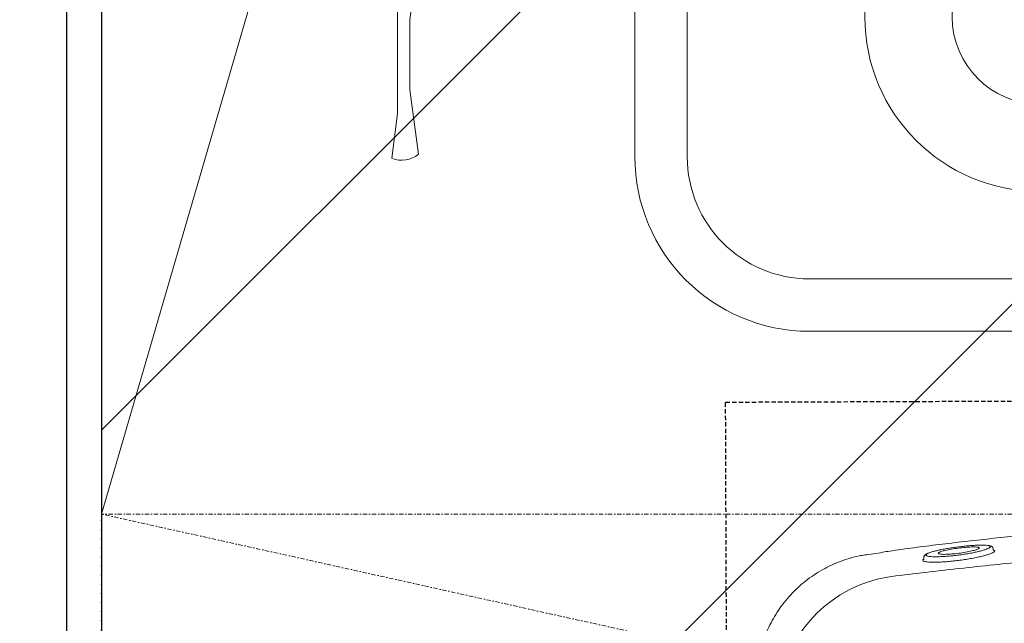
# Model space of a CAD drawing. Header units: millimetres. Extents: x 103872 to 294171, y 5570 to 32737.
# Tile 63 of 117: x 134535 to 134817, y 8779 to 8952. Entities that reach past the tile are written whole.
import ezdxf

# ---------------------------------------------------------------- set-up
doc = ezdxf.new("R2010")
doc.units = ezdxf.units.MM
doc.header["$LTSCALE"] = 2.5
doc.linetypes.add('11aa1PB-bd$0$11aa1PB-af$0$TRATTEGGIATA', pattern=[0.75, 0.5, -0.25])
doc.linetypes.add('DASHDOT2', pattern=[0.5, 0.25, -0.125, 0, -0.125])
for name, color, linetype, lineweight in [('00-ABM-PHE-DRAINAGE TEXT', 7, 'Continuous', 18), ('CKD Equipments', 252, 'Continuous', 0), ('Dimension', 40, 'Continuous', 0), ('FURNITURES', 30, 'Continuous', 15), ('K Equipment', 30, 'Continuous', 9), ('TEXT', 40, 'Continuous', 0), ('WALL', 132, 'Continuous', 25)]:
    doc.layers.add(name, color=color, linetype=linetype, lineweight=lineweight)
doc.layers.add('FAINTEQUIP', color=253, linetype='Continuous')
doc.styles.add('arial 0.80', font='arial.ttf', dxfattribs={"width": 0.8})
doc.styles.add('RG_3F_TITLE BLOCK_A1$0$A1 TBLOCK LBV$0$Style-arial', font='arial.ttf')

# ---------------------------------------------------------------- blocks, each defined once
blk = doc.blocks.new('*U43')
at = {"color": 8}
blk.add_lwpolyline([(0, -100), (6936.3, -100), (6936.3, -90), (0, -90)], close=True, dxfattribs=at)
blk = doc.blocks.new('awreg')
at = {"layer": 'K Equipment', "color": 8}
for p, q in [((60713.49, 14498.12, -7.42), (60700.74, 14499.75, -7.42)), ((60713.49, 14498.12, -7.42), (60745.06, 14498.12, -7.42)), ((60720.25, 14494.67, -7.42), (60701.87, 14492.1, -7.42)), ((60720.25, 14494.67, -7.42), (60740.26, 14494.66, -7.42)), ((60804.51, 14486.4, -7.42), (60740.26, 14494.66, -7.42)), ((60701.19, 14430.21, -7.42), (61051.19, 14430.24, -7.42)), ((60701.19, 14415.21, -7.42), (61051.19, 14415.24, -7.42)), ((60651.19, 14380.2, -7.42), (60651.22, 13980.2, -7.42)), ((60666.19, 14380.21, -7.42), (60666.22, 13980.21, -7.42))]:
    blk.add_line(p, q, dxfattribs=at)
for radius in [50, 25]:
    blk.add_circle((60741.19, 14314.36, -7.42), radius, dxfattribs=at)
for centre, radius, start, end in [((60707.62, 14496.89, -7.42), 7.49, 157.3857, 219.5836), ((60701.19, 14380.21, -7.42), 50, 90.004, 180.004), ((60701.19, 14380.21, -7.42), 35, 90.004, 180.004)]:
    blk.add_arc(centre, radius, start, end, dxfattribs=at)
blk = doc.blocks.new('G$C62143A14')
at = {"color": 8, "linetype": 'Continuous', "lineweight": 0}
for p, q in [((293.32, 389.13), (293.32, 389.13)), ((293.99, 384.45), (293.33, 389.13)), ((291.52, 372.86), (291.75, 373.03)), ((291.75, 373.03), (291.89, 372.94)), ((292.68, 372.68), (292.07, 372.73)), ((294.69, 352.82), (294.55, 352.56)), ((294.69, 352.82), (295.04, 352.87))]:
    blk.add_line(p, q, dxfattribs=at)
blk.add_arc((249.74, 376.79), 37.74, 9.6758, 79.5449, dxfattribs=at)
for points, knots in [([(293.34, 389.13), (293.26, 389.7), (293.04, 391.17), (292.46, 393.48), (291.65, 396.06), (290.65, 398.57), (289.42, 401.09), (287.96, 403.58), (286.27, 406.01), (284.41, 408.27), (282.41, 410.34), (280.28, 412.24), (278.04, 413.94), (275.7, 415.46), (273.28, 416.78), (270.8, 417.9), (268.28, 418.84), (265.73, 419.56), (263.98, 419.98), (263.07, 420.1), (263.03, 420.11)], [0, 0, 0, 0, 0.037673, 0.095878, 0.154189, 0.212585, 0.271048, 0.33568, 0.39959, 0.46265, 0.524915, 0.586431, 0.647228, 0.707328, 0.766741, 0.825471, 0.883514, 0.940856, 0.997479, 1, 1, 1, 1]), ([(306.03, 246.53), (306.05, 246.74), (306.1, 247.44), (306.09, 249.1), (306.02, 251.41), (305.91, 253.61), (305.79, 255.51), (305.64, 257.64), (305.45, 260.19), (305.22, 263.27), (304.97, 266.57), (304.74, 269.7), (304.53, 272.52), (304.32, 275.47), (304.06, 279.2), (303.74, 283.72), (303.37, 289.07), (302.98, 294.49), (302.53, 300.72), (302.02, 307.68), (301.42, 315.36), (300.79, 323.06), (300.12, 330.75), (299.43, 338.41), (298.7, 346.04), (297.93, 353.61), (297.11, 361.08), (296.25, 368.42), (295.34, 375.55), (294.6, 380.92), (294.16, 383.8), (294.06, 384.46)], [0, 0, 0, 0, 0.00345, 0.046619, 0.089766, 0.112425, 0.13508, 0.158154, 0.181221, 0.209069, 0.237397, 0.25624, 0.275086, 0.294404, 0.313726, 0.346115, 0.37852, 0.411676, 0.44484, 0.491581, 0.538367, 0.585123, 0.633242, 0.681401, 0.729516, 0.779903, 0.830337, 0.880732, 0.93264, 0.98459, 1, 1, 1, 1]), ([(286.94, 383.13), (287.76, 376.65), (288.53, 370.15), (289.98, 357.15), (290.66, 350.64), (292.54, 331.08), (293.61, 318), (294.49, 304.89)], [0, 0, 0, 0, 0.25, 0.25, 0.5, 0.5, 1, 1, 1, 1]), ([(294.16, 352.6), (294.11, 352.65), (293.98, 352.78), (293.73, 353.31), (293.42, 354.15), (293.09, 355.26), (292.77, 356.58), (292.44, 358.09), (292.14, 359.73), (291.87, 361.47), (291.63, 363.23), (291.44, 364.97), (291.29, 366.64), (291.2, 368.2), (291.16, 369.59), (291.18, 370.78), (291.24, 371.74), (291.35, 372.47), (291.46, 372.73), (291.52, 372.86)], [0, 0, 0, 0, 0.033748, 0.0943765, 0.1550059, 0.2164046, 0.2778011, 0.3394988, 0.401186, 0.4625018, 0.5238027, 0.5842501, 0.6446877, 0.7043114, 0.7639324, 0.8229043, 0.8818778, 0.9409376, 1, 1, 1, 1]), ([(291.89, 372.94), (291.91, 372.94), (291.96, 372.91), (292.02, 372.8), (292.06, 372.73)], [0, 0, 0, 0, 0.362557, 1, 1, 1, 1]), ([(293.71, 371.53), (293.63, 371.79), (293.53, 372.04), (293.36, 372.27), (293.05, 372.57), (292.8, 372.64), (292.68, 372.68)], [0, 0, 0, 0, 0.040319, 0.556981, 0.79767, 1, 1, 1, 1]), ([(292.91, 371.44), (292.88, 371.3), (292.81, 370.96), (292.76, 370.16), (292.74, 369.11), (292.77, 367.89), (292.85, 366.53), (292.97, 365.07), (293.13, 363.56), (293.33, 362.02), (293.56, 360.51), (293.82, 359.04), (294.1, 357.68), (294.39, 356.46), (294.69, 355.42), (294.95, 354.63), (295.11, 354.31), (295.18, 354.18)], [0, 0, 0, 0, 0.051259, 0.120283, 0.188472, 0.25666, 0.324296, 0.39193, 0.459615, 0.527293, 0.595995, 0.664696, 0.734631, 0.804571, 0.875351, 0.946131, 1, 1, 1, 1]), ([(293.27, 372.08), (293.21, 372.06), (293.08, 372.03), (292.98, 371.77), (292.93, 371.56), (292.92, 371.5), (292.91, 371.44)], [0, 0, 0, 0, 0.435282, 0.87053, 0.887642, 1, 1, 1, 1]), ([(293.7, 371.55), (293.63, 371.69), (293.48, 371.99), (293.35, 372.05), (293.27, 372.08)], [0, 0, 0, 0, 0.460027, 1, 1, 1, 1]), ([(295.97, 354.29), (295.98, 354.35), (296.04, 354.57), (296.08, 355.21), (296.1, 356.17), (296.07, 357.34), (296, 358.65), (295.88, 360.07), (295.73, 361.57), (295.54, 363.11), (295.32, 364.64), (295.08, 366.13), (294.82, 367.54), (294.55, 368.81), (294.27, 369.93), (294, 370.83), (293.81, 371.37), (293.71, 371.53), (293.7, 371.55)], [0, 0, 0, 0, 0.024652, 0.093115, 0.161575, 0.22959, 0.297606, 0.365358, 0.433111, 0.501455, 0.569803, 0.639058, 0.708314, 0.778292, 0.84826, 0.918899, 0.989527, 1, 1, 1, 1]), ([(295.02, 357.12), (294.94, 357.28), (294.74, 357.66), (294.4, 358.94), (294.04, 360.69), (293.73, 362.7), (293.52, 364.71), (293.42, 366.44), (293.44, 367.69), (293.53, 368.06), (293.57, 368.21)], [0, 0, 0, 0, 0.104326, 0.2390748, 0.3747463, 0.5100267, 0.6439516, 0.7758487, 0.9059011, 1, 1, 1, 1]), ([(293.57, 368.21), (293.58, 368.28), (293.62, 368.55), (293.7, 368.56), (293.75, 368.57)], [0, 0, 0, 0, 0.273671, 1, 1, 1, 1]), ([(293.75, 368.57), (293.78, 368.56), (293.88, 368.54), (294, 368.28), (294.08, 368.1)], [0, 0, 0, 0, 0.292267, 1, 1, 1, 1]), ([(294.08, 368.1), (294.1, 368.07), (294.22, 367.87), (294.49, 366.91), (294.84, 365.29), (295.16, 363.32), (295.41, 361.3), (295.55, 359.45), (295.58, 357.95), (295.5, 357.42), (295.46, 357.16)], [0, 0, 0, 0, 0.025718, 0.168563, 0.309104, 0.450813, 0.590944, 0.727665, 0.867111, 1, 1, 1, 1]), ([(295.46, 357.16), (295.43, 357.05), (295.33, 356.78), (295.18, 356.76), (295.04, 357.07), (295.02, 357.12)], [0, 0, 0, 0, 0.3430891, 0.88625, 1, 1, 1, 1]), ([(294.55, 352.56), (294.53, 352.53), (294.46, 352.38), (294.33, 352.4), (294.2, 352.56), (294.16, 352.6)], [0, 0, 0, 0, 0.164294, 0.743142, 1, 1, 1, 1]), ([(295.04, 352.87), (295.18, 352.9), (295.45, 352.96), (295.69, 353.24), (295.84, 353.54), (295.93, 353.79), (295.96, 354.01), (295.98, 354.35)], [0, 0, 0, 0, 0.189682, 0.383118, 0.601033, 0.910563, 1, 1, 1, 1]), ([(295.18, 354.18), (295.2, 354.13), (295.31, 353.88), (295.51, 353.64), (295.73, 353.61), (295.89, 353.86), (295.95, 354.17), (295.97, 354.29)], [0, 0, 0, 0, 0.05833, 0.302284, 0.613601, 0.849253, 1, 1, 1, 1])]:
    blk.add_open_spline(points, degree=3, knots=knots, dxfattribs=at)
at = {"layer": 'FAINTEQUIP', "color": 8, "linetype": '11aa1PB-bd$0$11aa1PB-af$0$TRATTEGGIATA'}
blk.add_lwpolyline([(337, 429.45), (338.5, 25.45), (1.5, 24.2), (0, 428.19), (337, 429.45)], dxfattribs=at)
blk = doc.blocks.new('ARCH')
at = {"layer": 'FURNITURES', "color": 8}
blk.add_line((116050.97, 9944.07, -0.09), (115720.83, 8810.58), dxfattribs=at)
at = {"layer": 'K Equipment', "color": 8, "linetype": 'DASHDOT2', "lineweight": 5, "ltscale": 2}
blk.add_line((117070.83, 8510.58), (115720.83, 8810.58), dxfattribs=at)
blk.add_lwpolyline([(117070.83, 8810.58), (115720.83, 8810.58), (115720.83, 8510.58), (117070.83, 8510.58)], close=True, dxfattribs=at)
at = {"layer": 'CKD Equipments', "color": 8, "ltscale": 0.25, "rotation": 90}
blk.add_blockref('G$C62143A14', (116328.92, 8505.63), dxfattribs=at)
at = {"layer": 'FURNITURES', "color": 8, "rotation": 89.99999999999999}
blk.add_blockref('awreg', (130303.69, -51788.28), dxfattribs=at)
at = {"layer": 'WALL', "color": 8, "xscale": -1, "rotation": 89.99999999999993}
blk.add_blockref('*U43', (115620.83, 13310.58), dxfattribs=at)
at = {"layer": 'TEXT', "color": 0, "insert": (116093.59, 8941.84), "char_height": 80, "width": 1274.1935, "attachment_point": 1, "style": 'RG_3F_TITLE BLOCK_A1$0$A1 TBLOCK LBV$0$Style-arial'}
blk.add_mtext('\\pi347.87439;POT WASH', dxfattribs=at)

msp = doc.modelspace()

# ---------------------------------------------------------------- block references
at = {"layer": 'Dimension'}
msp.add_blockref('ARCH', (18837.33, 0), dxfattribs=at)

# ---------------------------------------------------------------- next in the draw order: block references
msp.add_blockref('ARCH', (-8807.98, 0), dxfattribs=at)

# ---------------------------------------------------------------- next in the draw order: hatches: boundary and pattern name
h = msp.add_hatch(dxfattribs=at)
h.set_pattern_fill('ANSI31', color=5, scale=50)
h.paths.add_polyline_path([(137058.16, 13210.58), (134558.16, 13210.58), (134558.16, 8500.58), (137058.16, 8500.58)])

# ---------------------------------------------------------------- next in the draw order: linework, layer by layer
at = {"layer": 'Dimension', "color": 5}
msp.add_lwpolyline([(137058.16, 13210.58), (134558.16, 13210.58), (134558.16, 8500.58), (137058.16, 8500.58)], close=True, dxfattribs=at)

# ---------------------------------------------------------------- next in the draw order: texts
at = {"layer": '00-ABM-PHE-DRAINAGE TEXT', "style": 'arial 0.80', "width": 0.8}
msp.add_text('80 MM WP', height=100, rotation=32.8683, dxfattribs=at).set_placement((134778.25, 8450.24))

doc.saveas('drawing.dxf')
